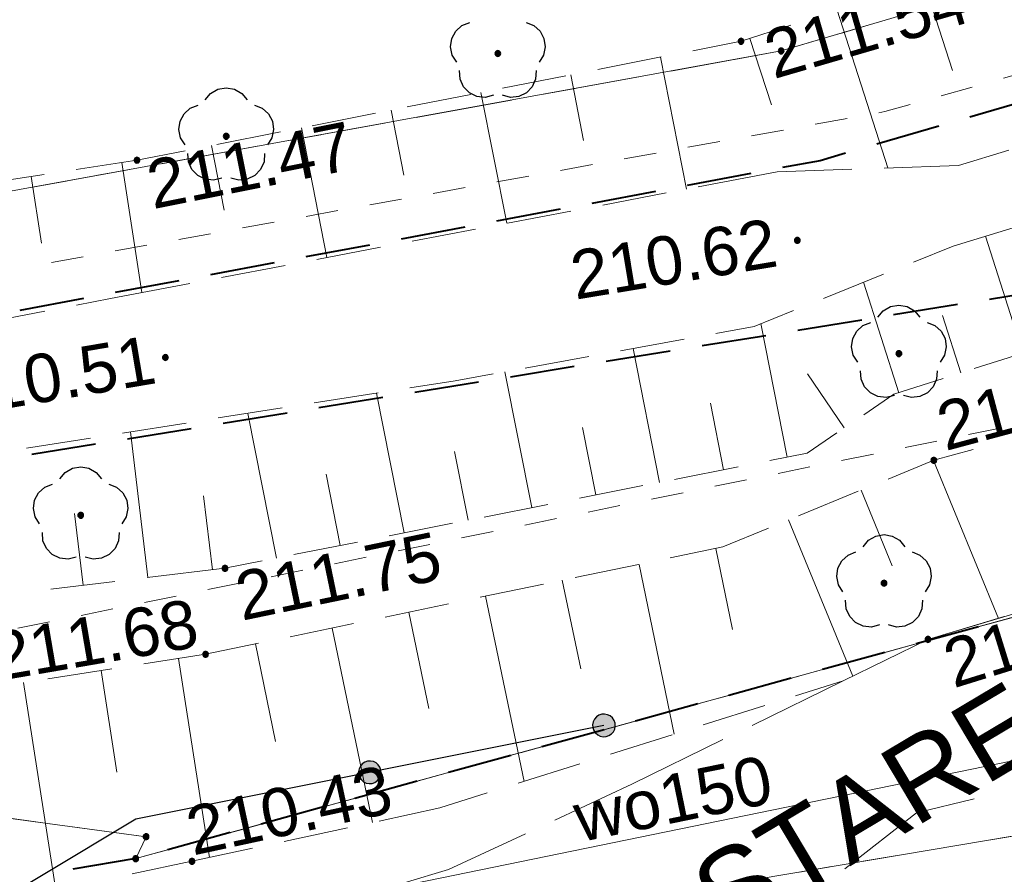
# Model space of a CAD drawing. Header units: metres. Extents: x 7419414 to 7419803, y 5549484 to 5549731.
# Tile 23 of 102: x 7419460 to 7419476, y 5549628 to 5549641. Entities that reach past the tile are written whole.
import ezdxf
from ezdxf.enums import TextEntityAlignment as Align

# ---------------------------------------------------------------- set-up
doc = ezdxf.new("R2010")
doc.units = ezdxf.units.M
doc.header["$MEASUREMENT"] = 0
doc.layers.get('0').update_dxf_attribs({"color": 250})
for name, color, linetype, lineweight in [('EGDE', 7, 'Continuous', 13), ('EGKK', 82, 'Continuous', 13), ('EGUG', 96, 'Continuous', 13), ('GELULI_O', 7, 'Continuous', 13), ('LINIE ROZGRANICZAJĄCE MPZP', 212, 'Continuous', 0), ('OTKJ', 7, 'Continuous', 13), ('OTOO', 7, 'Continuous', 30), ('OTRK', 7, 'Continuous', 13), ('OTRS_O', 7, 'Continuous', 13), ('pomiar słupy', 250, 'Continuous', 0), ('SUWP', 5, 'Continuous', 13), ('SUWP_O', 5, 'Continuous', 13)]:
    doc.layers.add(name, color=color, linetype=linetype, lineweight=lineweight)
doc.styles.add('Arial', font='arial.ttf')

msp = doc.modelspace()

# ---------------------------------------------------------------- hatches: boundary and pattern name
at = {"linetype": 'Continuous'}
for points in [[(7419471.65, 5549641.025), (7419471.638, 5549641.027), (7419471.627, 5549641.031), (7419471.618, 5549641.038), (7419471.611, 5549641.048), (7419471.607, 5549641.058), (7419471.605, 5549641.07), (7419471.607, 5549641.082), (7419471.611, 5549641.093), (7419471.618, 5549641.102), (7419471.627, 5549641.109), (7419471.638, 5549641.113), (7419471.65, 5549641.115), (7419471.662, 5549641.113), (7419471.672, 5549641.109), (7419471.682, 5549641.102), (7419471.689, 5549641.093), (7419471.693, 5549641.082), (7419471.695, 5549641.07), (7419471.693, 5549641.058), (7419471.689, 5549641.048), (7419471.682, 5549641.038), (7419471.672, 5549641.031), (7419471.662, 5549641.027)], [(7419467.89, 5549640.835), (7419467.876, 5549640.837), (7419467.864, 5549640.844), (7419467.854, 5549640.854), (7419467.847, 5549640.866), (7419467.845, 5549640.88), (7419467.847, 5549640.894), (7419467.854, 5549640.906), (7419467.864, 5549640.916), (7419467.876, 5549640.923), (7419467.89, 5549640.925), (7419467.904, 5549640.923), (7419467.916, 5549640.916), (7419467.926, 5549640.906), (7419467.933, 5549640.894), (7419467.935, 5549640.88), (7419467.933, 5549640.866), (7419467.926, 5549640.854), (7419467.916, 5549640.844), (7419467.904, 5549640.837)], [(7419472.27, 5549640.875), (7419472.256, 5549640.877), (7419472.244, 5549640.884), (7419472.234, 5549640.894), (7419472.227, 5549640.906), (7419472.225, 5549640.92), (7419472.227, 5549640.934), (7419472.234, 5549640.946), (7419472.244, 5549640.956), (7419472.256, 5549640.963), (7419472.27, 5549640.965), (7419472.284, 5549640.963), (7419472.296, 5549640.956), (7419472.306, 5549640.946), (7419472.313, 5549640.934), (7419472.315, 5549640.92), (7419472.313, 5549640.906), (7419472.306, 5549640.894), (7419472.296, 5549640.884), (7419472.284, 5549640.877)], [(7419463.69, 5549639.555), (7419463.676, 5549639.557), (7419463.664, 5549639.564), (7419463.654, 5549639.574), (7419463.647, 5549639.586), (7419463.645, 5549639.6), (7419463.647, 5549639.614), (7419463.654, 5549639.626), (7419463.664, 5549639.636), (7419463.676, 5549639.643), (7419463.69, 5549639.645), (7419463.704, 5549639.643), (7419463.716, 5549639.636), (7419463.726, 5549639.626), (7419463.733, 5549639.614), (7419463.735, 5549639.6), (7419463.733, 5549639.586), (7419463.726, 5549639.574), (7419463.716, 5549639.564), (7419463.704, 5549639.557)], [(7419462.31, 5549639.185), (7419462.298, 5549639.187), (7419462.288, 5549639.191), (7419462.278, 5549639.198), (7419462.271, 5549639.208), (7419462.267, 5549639.218), (7419462.265, 5549639.23), (7419462.267, 5549639.242), (7419462.271, 5549639.253), (7419462.278, 5549639.262), (7419462.288, 5549639.269), (7419462.298, 5549639.273), (7419462.31, 5549639.275), (7419462.322, 5549639.273), (7419462.332, 5549639.269), (7419462.342, 5549639.262), (7419462.349, 5549639.253), (7419462.353, 5549639.242), (7419462.355, 5549639.23), (7419462.353, 5549639.218), (7419462.349, 5549639.208), (7419462.342, 5549639.198), (7419462.332, 5549639.191), (7419462.322, 5549639.187)], [(7419472.52, 5549637.945), (7419472.508, 5549637.947), (7419472.497, 5549637.951), (7419472.488, 5549637.958), (7419472.481, 5549637.968), (7419472.477, 5549637.978), (7419472.475, 5549637.99), (7419472.477, 5549638.002), (7419472.481, 5549638.013), (7419472.488, 5549638.022), (7419472.497, 5549638.029), (7419472.508, 5549638.033), (7419472.52, 5549638.035), (7419472.532, 5549638.033), (7419472.542, 5549638.029), (7419472.552, 5549638.022), (7419472.559, 5549638.013), (7419472.563, 5549638.002), (7419472.565, 5549637.99), (7419472.563, 5549637.978), (7419472.559, 5549637.968), (7419472.552, 5549637.958), (7419472.542, 5549637.951), (7419472.532, 5549637.947)], [(7419462.75, 5549636.135), (7419462.738, 5549636.137), (7419462.728, 5549636.141), (7419462.718, 5549636.148), (7419462.711, 5549636.157), (7419462.707, 5549636.168), (7419462.705, 5549636.18), (7419462.707, 5549636.192), (7419462.711, 5549636.202), (7419462.718, 5549636.212), (7419462.728, 5549636.219), (7419462.738, 5549636.223), (7419462.75, 5549636.225), (7419462.762, 5549636.223), (7419462.773, 5549636.219), (7419462.782, 5549636.212), (7419462.789, 5549636.202), (7419462.793, 5549636.192), (7419462.795, 5549636.18), (7419462.793, 5549636.168), (7419462.789, 5549636.157), (7419462.782, 5549636.148), (7419462.773, 5549636.141), (7419462.762, 5549636.137)], [(7419474.09, 5549636.195), (7419474.076, 5549636.197), (7419474.064, 5549636.204), (7419474.054, 5549636.214), (7419474.047, 5549636.226), (7419474.045, 5549636.24), (7419474.047, 5549636.254), (7419474.054, 5549636.266), (7419474.064, 5549636.276), (7419474.076, 5549636.283), (7419474.09, 5549636.285), (7419474.104, 5549636.283), (7419474.116, 5549636.276), (7419474.126, 5549636.266), (7419474.133, 5549636.254), (7419474.135, 5549636.24), (7419474.133, 5549636.226), (7419474.126, 5549636.214), (7419474.116, 5549636.204), (7419474.104, 5549636.197)], [(7419474.63, 5549634.545), (7419474.618, 5549634.547), (7419474.607, 5549634.551), (7419474.598, 5549634.558), (7419474.591, 5549634.568), (7419474.587, 5549634.578), (7419474.585, 5549634.59), (7419474.587, 5549634.602), (7419474.591, 5549634.613), (7419474.598, 5549634.622), (7419474.607, 5549634.629), (7419474.618, 5549634.633), (7419474.63, 5549634.635), (7419474.642, 5549634.633), (7419474.652, 5549634.629), (7419474.662, 5549634.622), (7419474.669, 5549634.613), (7419474.673, 5549634.602), (7419474.675, 5549634.59), (7419474.673, 5549634.578), (7419474.669, 5549634.568), (7419474.662, 5549634.558), (7419474.652, 5549634.551), (7419474.642, 5549634.547)], [(7419461.44, 5549633.695), (7419461.426, 5549633.697), (7419461.414, 5549633.704), (7419461.404, 5549633.714), (7419461.397, 5549633.726), (7419461.395, 5549633.74), (7419461.397, 5549633.754), (7419461.404, 5549633.766), (7419461.414, 5549633.776), (7419461.426, 5549633.783), (7419461.44, 5549633.785), (7419461.454, 5549633.783), (7419461.466, 5549633.776), (7419461.476, 5549633.766), (7419461.483, 5549633.754), (7419461.485, 5549633.74), (7419461.483, 5549633.726), (7419461.476, 5549633.714), (7419461.466, 5549633.704), (7419461.454, 5549633.697)], [(7419463.67, 5549632.875), (7419463.658, 5549632.877), (7419463.647, 5549632.881), (7419463.638, 5549632.888), (7419463.631, 5549632.897), (7419463.627, 5549632.908), (7419463.625, 5549632.92), (7419463.627, 5549632.932), (7419463.631, 5549632.942), (7419463.638, 5549632.952), (7419463.647, 5549632.959), (7419463.658, 5549632.963), (7419463.67, 5549632.965), (7419463.682, 5549632.963), (7419463.692, 5549632.959), (7419463.702, 5549632.952), (7419463.709, 5549632.942), (7419463.713, 5549632.932), (7419463.715, 5549632.92), (7419463.713, 5549632.908), (7419463.709, 5549632.897), (7419463.702, 5549632.888), (7419463.692, 5549632.881), (7419463.682, 5549632.877)], [(7419473.86, 5549632.645), (7419473.846, 5549632.647), (7419473.834, 5549632.654), (7419473.824, 5549632.664), (7419473.817, 5549632.676), (7419473.815, 5549632.69), (7419473.817, 5549632.704), (7419473.824, 5549632.716), (7419473.834, 5549632.726), (7419473.846, 5549632.733), (7419473.86, 5549632.735), (7419473.874, 5549632.733), (7419473.886, 5549632.726), (7419473.896, 5549632.716), (7419473.903, 5549632.704), (7419473.905, 5549632.69), (7419473.903, 5549632.676), (7419473.896, 5549632.664), (7419473.886, 5549632.654), (7419473.874, 5549632.647)], [(7419474.54, 5549631.775), (7419474.528, 5549631.777), (7419474.518, 5549631.781), (7419474.508, 5549631.788), (7419474.501, 5549631.798), (7419474.497, 5549631.808), (7419474.495, 5549631.82), (7419474.497, 5549631.832), (7419474.501, 5549631.843), (7419474.508, 5549631.852), (7419474.518, 5549631.859), (7419474.528, 5549631.863), (7419474.54, 5549631.865), (7419474.552, 5549631.863), (7419474.562, 5549631.859), (7419474.572, 5549631.852), (7419474.579, 5549631.843), (7419474.583, 5549631.832), (7419474.585, 5549631.82), (7419474.583, 5549631.808), (7419474.579, 5549631.798), (7419474.572, 5549631.788), (7419474.562, 5549631.781), (7419474.552, 5549631.777)], [(7419463.37, 5549631.545), (7419463.358, 5549631.547), (7419463.348, 5549631.551), (7419463.338, 5549631.558), (7419463.331, 5549631.568), (7419463.327, 5549631.578), (7419463.325, 5549631.59), (7419463.327, 5549631.602), (7419463.331, 5549631.613), (7419463.338, 5549631.622), (7419463.348, 5549631.629), (7419463.358, 5549631.633), (7419463.37, 5549631.635), (7419463.382, 5549631.633), (7419463.393, 5549631.629), (7419463.402, 5549631.622), (7419463.409, 5549631.613), (7419463.413, 5549631.602), (7419463.415, 5549631.59), (7419463.413, 5549631.578), (7419463.409, 5549631.568), (7419463.402, 5549631.558), (7419463.393, 5549631.551), (7419463.382, 5549631.547)], [(7419469.519, 5549630.315), (7419469.474, 5549630.324), (7419469.433, 5549630.344), (7419469.399, 5549630.374), (7419469.373, 5549630.412), (7419469.358, 5549630.456), (7419469.355, 5549630.501), (7419469.364, 5549630.546), (7419469.384, 5549630.587), (7419469.414, 5549630.621), (7419469.452, 5549630.647), (7419469.496, 5549630.662), (7419469.541, 5549630.665), (7419469.586, 5549630.656), (7419469.627, 5549630.636), (7419469.661, 5549630.606), (7419469.687, 5549630.568), (7419469.702, 5549630.524), (7419469.705, 5549630.479), (7419469.696, 5549630.434), (7419469.676, 5549630.393), (7419469.646, 5549630.359), (7419469.608, 5549630.333), (7419469.564, 5549630.318)], [(7419465.899, 5549629.59), (7419465.854, 5549629.599), (7419465.813, 5549629.619), (7419465.779, 5549629.649), (7419465.753, 5549629.687), (7419465.738, 5549629.731), (7419465.735, 5549629.776), (7419465.744, 5549629.821), (7419465.764, 5549629.862), (7419465.794, 5549629.896), (7419465.832, 5549629.922), (7419465.876, 5549629.937), (7419465.921, 5549629.94), (7419465.966, 5549629.931), (7419466.007, 5549629.911), (7419466.041, 5549629.881), (7419466.067, 5549629.843), (7419466.082, 5549629.799), (7419466.085, 5549629.754), (7419466.076, 5549629.709), (7419466.056, 5549629.668), (7419466.026, 5549629.634), (7419465.988, 5549629.608), (7419465.944, 5549629.593)], [(7419465.899, 5549629.59), (7419465.854, 5549629.599), (7419465.813, 5549629.619), (7419465.779, 5549629.649), (7419465.753, 5549629.687), (7419465.738, 5549629.731), (7419465.735, 5549629.776), (7419465.744, 5549629.821), (7419465.764, 5549629.862), (7419465.794, 5549629.896), (7419465.832, 5549629.922), (7419465.876, 5549629.937), (7419465.921, 5549629.94), (7419465.966, 5549629.931), (7419466.007, 5549629.911), (7419466.041, 5549629.881), (7419466.067, 5549629.843), (7419466.082, 5549629.799), (7419466.085, 5549629.754), (7419466.076, 5549629.709), (7419466.056, 5549629.668), (7419466.026, 5549629.634), (7419465.988, 5549629.608), (7419465.944, 5549629.593)], [(7419462.45, 5549628.725), (7419462.436, 5549628.727), (7419462.424, 5549628.734), (7419462.414, 5549628.744), (7419462.407, 5549628.756), (7419462.405, 5549628.77), (7419462.407, 5549628.784), (7419462.414, 5549628.796), (7419462.424, 5549628.806), (7419462.436, 5549628.813), (7419462.45, 5549628.815), (7419462.464, 5549628.813), (7419462.476, 5549628.806), (7419462.486, 5549628.796), (7419462.493, 5549628.784), (7419462.495, 5549628.77), (7419462.493, 5549628.756), (7419462.486, 5549628.744), (7419462.476, 5549628.734), (7419462.464, 5549628.727)], [(7419462.29, 5549628.385), (7419462.276, 5549628.387), (7419462.264, 5549628.394), (7419462.254, 5549628.404), (7419462.247, 5549628.416), (7419462.245, 5549628.43), (7419462.247, 5549628.444), (7419462.254, 5549628.456), (7419462.264, 5549628.466), (7419462.276, 5549628.473), (7419462.29, 5549628.475), (7419462.304, 5549628.473), (7419462.316, 5549628.466), (7419462.326, 5549628.456), (7419462.333, 5549628.444), (7419462.335, 5549628.43), (7419462.333, 5549628.416), (7419462.326, 5549628.404), (7419462.316, 5549628.394), (7419462.304, 5549628.387)], [(7419463.16, 5549628.345), (7419463.148, 5549628.347), (7419463.138, 5549628.351), (7419463.128, 5549628.358), (7419463.121, 5549628.368), (7419463.117, 5549628.378), (7419463.115, 5549628.39), (7419463.117, 5549628.402), (7419463.121, 5549628.413), (7419463.128, 5549628.422), (7419463.138, 5549628.429), (7419463.148, 5549628.433), (7419463.16, 5549628.435), (7419463.172, 5549628.433), (7419463.183, 5549628.429), (7419463.192, 5549628.422), (7419463.199, 5549628.413), (7419463.203, 5549628.402), (7419463.205, 5549628.39), (7419463.203, 5549628.378), (7419463.199, 5549628.368), (7419463.192, 5549628.358), (7419463.183, 5549628.351), (7419463.172, 5549628.347)]]:
    msp.add_hatch(color=0, dxfattribs=at).paths.add_polyline_path(points)

# ---------------------------------------------------------------- linework, layer by layer
at = {"color": 0, "linetype": 'Continuous', "flags": 128}
for points in [[(7419467.254, 5549640.746), (7419467.185, 5549640.856), (7419467.159, 5549640.983), (7419467.177, 5549641.112), (7419467.238, 5549641.227), (7419467.334, 5549641.314), (7419467.454, 5549641.362)], [(7419468.326, 5549641.362), (7419468.446, 5549641.314), (7419468.542, 5549641.227), (7419468.603, 5549641.112), (7419468.621, 5549640.983), (7419468.595, 5549640.856), (7419468.526, 5549640.746)], [(7419467.821, 5549640.234), (7419467.695, 5549640.202), (7419467.566, 5549640.216), (7419467.449, 5549640.273), (7419467.359, 5549640.367), (7419467.306, 5549640.485), (7419467.297, 5549640.615)], [(7419468.483, 5549640.615), (7419468.474, 5549640.485), (7419468.421, 5549640.367), (7419468.331, 5549640.273), (7419468.214, 5549640.216), (7419468.085, 5549640.202), (7419467.959, 5549640.234)], [(7419463.366, 5549640.163), (7419463.449, 5549640.263), (7419463.562, 5549640.327), (7419463.69, 5549640.35), (7419463.818, 5549640.327), (7419463.931, 5549640.263), (7419464.014, 5549640.163)], [(7419463.054, 5549639.466), (7419462.985, 5549639.576), (7419462.959, 5549639.703), (7419462.977, 5549639.832), (7419463.038, 5549639.947), (7419463.134, 5549640.034), (7419463.254, 5549640.082)], [(7419464.126, 5549640.082), (7419464.246, 5549640.034), (7419464.342, 5549639.947), (7419464.403, 5549639.832), (7419464.421, 5549639.703), (7419464.395, 5549639.576), (7419464.326, 5549639.466)], [(7419463.621, 5549638.954), (7419463.495, 5549638.922), (7419463.366, 5549638.936), (7419463.249, 5549638.993), (7419463.159, 5549639.087), (7419463.106, 5549639.205), (7419463.097, 5549639.335)], [(7419464.283, 5549639.335), (7419464.274, 5549639.205), (7419464.221, 5549639.087), (7419464.131, 5549638.993), (7419464.014, 5549638.936), (7419463.885, 5549638.922), (7419463.759, 5549638.954)], [(7419473.766, 5549636.803), (7419473.849, 5549636.903), (7419473.962, 5549636.967), (7419474.09, 5549636.99), (7419474.218, 5549636.967), (7419474.331, 5549636.903), (7419474.414, 5549636.803)], [(7419473.454, 5549636.106), (7419473.385, 5549636.216), (7419473.359, 5549636.343), (7419473.377, 5549636.472), (7419473.438, 5549636.587), (7419473.534, 5549636.674), (7419473.654, 5549636.722)], [(7419474.526, 5549636.722), (7419474.646, 5549636.674), (7419474.742, 5549636.587), (7419474.803, 5549636.472), (7419474.821, 5549636.343), (7419474.795, 5549636.216), (7419474.726, 5549636.106)], [(7419474.021, 5549635.594), (7419473.895, 5549635.562), (7419473.766, 5549635.576), (7419473.649, 5549635.633), (7419473.559, 5549635.727), (7419473.506, 5549635.845), (7419473.497, 5549635.975)], [(7419474.683, 5549635.975), (7419474.674, 5549635.845), (7419474.621, 5549635.727), (7419474.531, 5549635.633), (7419474.414, 5549635.576), (7419474.285, 5549635.562), (7419474.159, 5549635.594)], [(7419461.116, 5549634.303), (7419461.199, 5549634.403), (7419461.312, 5549634.467), (7419461.44, 5549634.49), (7419461.568, 5549634.467), (7419461.681, 5549634.403), (7419461.764, 5549634.303)], [(7419460.804, 5549633.606), (7419460.735, 5549633.716), (7419460.709, 5549633.843), (7419460.727, 5549633.972), (7419460.788, 5549634.087), (7419460.884, 5549634.174), (7419461.004, 5549634.222)], [(7419461.876, 5549634.222), (7419461.996, 5549634.174), (7419462.092, 5549634.087), (7419462.153, 5549633.972), (7419462.171, 5549633.843), (7419462.145, 5549633.716), (7419462.076, 5549633.606)], [(7419461.371, 5549633.094), (7419461.245, 5549633.062), (7419461.116, 5549633.076), (7419460.999, 5549633.133), (7419460.909, 5549633.227), (7419460.856, 5549633.345), (7419460.847, 5549633.475)], [(7419462.033, 5549633.475), (7419462.024, 5549633.345), (7419461.971, 5549633.227), (7419461.881, 5549633.133), (7419461.764, 5549633.076), (7419461.635, 5549633.062), (7419461.509, 5549633.094)], [(7419473.536, 5549633.253), (7419473.619, 5549633.353), (7419473.732, 5549633.417), (7419473.86, 5549633.44), (7419473.988, 5549633.417), (7419474.101, 5549633.353), (7419474.184, 5549633.253)], [(7419473.224, 5549632.556), (7419473.155, 5549632.666), (7419473.129, 5549632.793), (7419473.147, 5549632.922), (7419473.208, 5549633.037), (7419473.304, 5549633.124), (7419473.424, 5549633.172)], [(7419474.296, 5549633.172), (7419474.416, 5549633.124), (7419474.512, 5549633.037), (7419474.573, 5549632.922), (7419474.591, 5549632.793), (7419474.565, 5549632.666), (7419474.496, 5549632.556)], [(7419473.791, 5549632.044), (7419473.665, 5549632.012), (7419473.536, 5549632.026), (7419473.419, 5549632.083), (7419473.329, 5549632.177), (7419473.276, 5549632.295), (7419473.267, 5549632.425)], [(7419474.453, 5549632.425), (7419474.444, 5549632.295), (7419474.391, 5549632.177), (7419474.301, 5549632.083), (7419474.184, 5549632.026), (7419474.055, 5549632.012), (7419473.929, 5549632.044)]]:
    msp.add_lwpolyline(points, dxfattribs=at)
for points in [[(7419471.605, 5549641.07), (7419471.607, 5549641.058), (7419471.611, 5549641.048), (7419471.618, 5549641.038), (7419471.627, 5549641.031), (7419471.638, 5549641.027), (7419471.65, 5549641.025), (7419471.662, 5549641.027), (7419471.672, 5549641.031), (7419471.682, 5549641.038), (7419471.689, 5549641.048), (7419471.693, 5549641.058), (7419471.695, 5549641.07), (7419471.693, 5549641.082), (7419471.689, 5549641.093), (7419471.682, 5549641.102), (7419471.672, 5549641.109), (7419471.662, 5549641.113), (7419471.65, 5549641.115), (7419471.638, 5549641.113), (7419471.627, 5549641.109), (7419471.618, 5549641.102), (7419471.611, 5549641.093), (7419471.607, 5549641.082), (7419471.605, 5549641.07)], [(7419467.89, 5549640.835), (7419467.904, 5549640.837), (7419467.916, 5549640.844), (7419467.926, 5549640.854), (7419467.933, 5549640.866), (7419467.935, 5549640.88), (7419467.933, 5549640.894), (7419467.926, 5549640.906), (7419467.916, 5549640.916), (7419467.904, 5549640.923), (7419467.89, 5549640.925), (7419467.876, 5549640.923), (7419467.864, 5549640.916), (7419467.854, 5549640.906), (7419467.847, 5549640.894), (7419467.845, 5549640.88), (7419467.847, 5549640.866), (7419467.854, 5549640.854), (7419467.864, 5549640.844), (7419467.876, 5549640.837), (7419467.89, 5549640.835)], [(7419472.27, 5549640.875), (7419472.284, 5549640.877), (7419472.296, 5549640.884), (7419472.306, 5549640.894), (7419472.313, 5549640.906), (7419472.315, 5549640.92), (7419472.313, 5549640.934), (7419472.306, 5549640.946), (7419472.296, 5549640.956), (7419472.284, 5549640.963), (7419472.27, 5549640.965), (7419472.256, 5549640.963), (7419472.244, 5549640.956), (7419472.234, 5549640.946), (7419472.227, 5549640.934), (7419472.225, 5549640.92), (7419472.227, 5549640.906), (7419472.234, 5549640.894), (7419472.244, 5549640.884), (7419472.256, 5549640.877), (7419472.27, 5549640.875)], [(7419463.69, 5549639.555), (7419463.704, 5549639.557), (7419463.716, 5549639.564), (7419463.726, 5549639.574), (7419463.733, 5549639.586), (7419463.735, 5549639.6), (7419463.733, 5549639.614), (7419463.726, 5549639.626), (7419463.716, 5549639.636), (7419463.704, 5549639.643), (7419463.69, 5549639.645), (7419463.676, 5549639.643), (7419463.664, 5549639.636), (7419463.654, 5549639.626), (7419463.647, 5549639.614), (7419463.645, 5549639.6), (7419463.647, 5549639.586), (7419463.654, 5549639.574), (7419463.664, 5549639.564), (7419463.676, 5549639.557), (7419463.69, 5549639.555)], [(7419462.265, 5549639.23), (7419462.267, 5549639.218), (7419462.271, 5549639.208), (7419462.278, 5549639.198), (7419462.288, 5549639.191), (7419462.298, 5549639.187), (7419462.31, 5549639.185), (7419462.322, 5549639.187), (7419462.332, 5549639.191), (7419462.342, 5549639.198), (7419462.349, 5549639.208), (7419462.353, 5549639.218), (7419462.355, 5549639.23), (7419462.353, 5549639.242), (7419462.349, 5549639.253), (7419462.342, 5549639.262), (7419462.332, 5549639.269), (7419462.322, 5549639.273), (7419462.31, 5549639.275), (7419462.298, 5549639.273), (7419462.288, 5549639.269), (7419462.278, 5549639.262), (7419462.271, 5549639.253), (7419462.267, 5549639.242), (7419462.265, 5549639.23)], [(7419472.475, 5549637.99), (7419472.477, 5549637.978), (7419472.481, 5549637.968), (7419472.488, 5549637.958), (7419472.497, 5549637.951), (7419472.508, 5549637.947), (7419472.52, 5549637.945), (7419472.532, 5549637.947), (7419472.542, 5549637.951), (7419472.552, 5549637.958), (7419472.559, 5549637.968), (7419472.563, 5549637.978), (7419472.565, 5549637.99), (7419472.563, 5549638.002), (7419472.559, 5549638.013), (7419472.552, 5549638.022), (7419472.542, 5549638.029), (7419472.532, 5549638.033), (7419472.52, 5549638.035), (7419472.508, 5549638.033), (7419472.497, 5549638.029), (7419472.488, 5549638.022), (7419472.481, 5549638.013), (7419472.477, 5549638.002), (7419472.475, 5549637.99)], [(7419462.705, 5549636.18), (7419462.707, 5549636.168), (7419462.711, 5549636.157), (7419462.718, 5549636.148), (7419462.728, 5549636.141), (7419462.738, 5549636.137), (7419462.75, 5549636.135), (7419462.762, 5549636.137), (7419462.773, 5549636.141), (7419462.782, 5549636.148), (7419462.789, 5549636.157), (7419462.793, 5549636.168), (7419462.795, 5549636.18), (7419462.793, 5549636.192), (7419462.789, 5549636.202), (7419462.782, 5549636.212), (7419462.773, 5549636.219), (7419462.762, 5549636.223), (7419462.75, 5549636.225), (7419462.738, 5549636.223), (7419462.728, 5549636.219), (7419462.718, 5549636.212), (7419462.711, 5549636.202), (7419462.707, 5549636.192), (7419462.705, 5549636.18)], [(7419474.09, 5549636.195), (7419474.104, 5549636.197), (7419474.116, 5549636.204), (7419474.126, 5549636.214), (7419474.133, 5549636.226), (7419474.135, 5549636.24), (7419474.133, 5549636.254), (7419474.126, 5549636.266), (7419474.116, 5549636.276), (7419474.104, 5549636.283), (7419474.09, 5549636.285), (7419474.076, 5549636.283), (7419474.064, 5549636.276), (7419474.054, 5549636.266), (7419474.047, 5549636.254), (7419474.045, 5549636.24), (7419474.047, 5549636.226), (7419474.054, 5549636.214), (7419474.064, 5549636.204), (7419474.076, 5549636.197), (7419474.09, 5549636.195)], [(7419474.585, 5549634.59), (7419474.587, 5549634.578), (7419474.591, 5549634.568), (7419474.598, 5549634.558), (7419474.607, 5549634.551), (7419474.618, 5549634.547), (7419474.63, 5549634.545), (7419474.642, 5549634.547), (7419474.652, 5549634.551), (7419474.662, 5549634.558), (7419474.669, 5549634.568), (7419474.673, 5549634.578), (7419474.675, 5549634.59), (7419474.673, 5549634.602), (7419474.669, 5549634.613), (7419474.662, 5549634.622), (7419474.652, 5549634.629), (7419474.642, 5549634.633), (7419474.63, 5549634.635), (7419474.618, 5549634.633), (7419474.607, 5549634.629), (7419474.598, 5549634.622), (7419474.591, 5549634.613), (7419474.587, 5549634.602), (7419474.585, 5549634.59)], [(7419461.44, 5549633.695), (7419461.454, 5549633.697), (7419461.466, 5549633.704), (7419461.476, 5549633.714), (7419461.483, 5549633.726), (7419461.485, 5549633.74), (7419461.483, 5549633.754), (7419461.476, 5549633.766), (7419461.466, 5549633.776), (7419461.454, 5549633.783), (7419461.44, 5549633.785), (7419461.426, 5549633.783), (7419461.414, 5549633.776), (7419461.404, 5549633.766), (7419461.397, 5549633.754), (7419461.395, 5549633.74), (7419461.397, 5549633.726), (7419461.404, 5549633.714), (7419461.414, 5549633.704), (7419461.426, 5549633.697), (7419461.44, 5549633.695)], [(7419463.625, 5549632.92), (7419463.627, 5549632.908), (7419463.631, 5549632.897), (7419463.638, 5549632.888), (7419463.647, 5549632.881), (7419463.658, 5549632.877), (7419463.67, 5549632.875), (7419463.682, 5549632.877), (7419463.692, 5549632.881), (7419463.702, 5549632.888), (7419463.709, 5549632.897), (7419463.713, 5549632.908), (7419463.715, 5549632.92), (7419463.713, 5549632.932), (7419463.709, 5549632.942), (7419463.702, 5549632.952), (7419463.692, 5549632.959), (7419463.682, 5549632.963), (7419463.67, 5549632.965), (7419463.658, 5549632.963), (7419463.647, 5549632.959), (7419463.638, 5549632.952), (7419463.631, 5549632.942), (7419463.627, 5549632.932), (7419463.625, 5549632.92)], [(7419473.86, 5549632.645), (7419473.874, 5549632.647), (7419473.886, 5549632.654), (7419473.896, 5549632.664), (7419473.903, 5549632.676), (7419473.905, 5549632.69), (7419473.903, 5549632.704), (7419473.896, 5549632.716), (7419473.886, 5549632.726), (7419473.874, 5549632.733), (7419473.86, 5549632.735), (7419473.846, 5549632.733), (7419473.834, 5549632.726), (7419473.824, 5549632.716), (7419473.817, 5549632.704), (7419473.815, 5549632.69), (7419473.817, 5549632.676), (7419473.824, 5549632.664), (7419473.834, 5549632.654), (7419473.846, 5549632.647), (7419473.86, 5549632.645)], [(7419474.495, 5549631.82), (7419474.497, 5549631.808), (7419474.501, 5549631.798), (7419474.508, 5549631.788), (7419474.518, 5549631.781), (7419474.528, 5549631.777), (7419474.54, 5549631.775), (7419474.552, 5549631.777), (7419474.562, 5549631.781), (7419474.572, 5549631.788), (7419474.579, 5549631.798), (7419474.583, 5549631.808), (7419474.585, 5549631.82), (7419474.583, 5549631.832), (7419474.579, 5549631.843), (7419474.572, 5549631.852), (7419474.562, 5549631.859), (7419474.552, 5549631.863), (7419474.54, 5549631.865), (7419474.528, 5549631.863), (7419474.518, 5549631.859), (7419474.508, 5549631.852), (7419474.501, 5549631.843), (7419474.497, 5549631.832), (7419474.495, 5549631.82)], [(7419463.325, 5549631.59), (7419463.327, 5549631.578), (7419463.331, 5549631.568), (7419463.338, 5549631.558), (7419463.348, 5549631.551), (7419463.358, 5549631.547), (7419463.37, 5549631.545), (7419463.382, 5549631.547), (7419463.393, 5549631.551), (7419463.402, 5549631.558), (7419463.409, 5549631.568), (7419463.413, 5549631.578), (7419463.415, 5549631.59), (7419463.413, 5549631.602), (7419463.409, 5549631.613), (7419463.402, 5549631.622), (7419463.393, 5549631.629), (7419463.382, 5549631.633), (7419463.37, 5549631.635), (7419463.358, 5549631.633), (7419463.348, 5549631.629), (7419463.338, 5549631.622), (7419463.331, 5549631.613), (7419463.327, 5549631.602), (7419463.325, 5549631.59)], [(7419469.702, 5549630.524), (7419469.687, 5549630.568), (7419469.661, 5549630.606), (7419469.627, 5549630.636), (7419469.586, 5549630.656), (7419469.541, 5549630.665), (7419469.496, 5549630.662), (7419469.452, 5549630.647), (7419469.414, 5549630.621), (7419469.384, 5549630.587), (7419469.364, 5549630.546), (7419469.355, 5549630.501), (7419469.358, 5549630.456), (7419469.373, 5549630.412), (7419469.399, 5549630.374), (7419469.433, 5549630.344), (7419469.474, 5549630.324), (7419469.519, 5549630.315), (7419469.564, 5549630.318), (7419469.608, 5549630.333), (7419469.646, 5549630.359), (7419469.676, 5549630.393), (7419469.696, 5549630.434), (7419469.705, 5549630.479), (7419469.702, 5549630.524)], [(7419466.082, 5549629.799), (7419466.067, 5549629.843), (7419466.041, 5549629.881), (7419466.007, 5549629.911), (7419465.966, 5549629.931), (7419465.921, 5549629.94), (7419465.876, 5549629.937), (7419465.832, 5549629.922), (7419465.794, 5549629.896), (7419465.764, 5549629.862), (7419465.744, 5549629.821), (7419465.735, 5549629.776), (7419465.738, 5549629.731), (7419465.753, 5549629.687), (7419465.779, 5549629.649), (7419465.813, 5549629.619), (7419465.854, 5549629.599), (7419465.899, 5549629.59), (7419465.944, 5549629.593), (7419465.988, 5549629.608), (7419466.026, 5549629.634), (7419466.056, 5549629.668), (7419466.076, 5549629.709), (7419466.085, 5549629.754), (7419466.082, 5549629.799)], [(7419466.082, 5549629.799), (7419466.067, 5549629.843), (7419466.041, 5549629.881), (7419466.007, 5549629.911), (7419465.966, 5549629.931), (7419465.921, 5549629.94), (7419465.876, 5549629.937), (7419465.832, 5549629.922), (7419465.794, 5549629.896), (7419465.764, 5549629.862), (7419465.744, 5549629.821), (7419465.735, 5549629.776), (7419465.738, 5549629.731), (7419465.753, 5549629.687), (7419465.779, 5549629.649), (7419465.813, 5549629.619), (7419465.854, 5549629.599), (7419465.899, 5549629.59), (7419465.944, 5549629.593), (7419465.988, 5549629.608), (7419466.026, 5549629.634), (7419466.056, 5549629.668), (7419466.076, 5549629.709), (7419466.085, 5549629.754), (7419466.082, 5549629.799)], [(7419462.45, 5549628.725), (7419462.464, 5549628.727), (7419462.476, 5549628.734), (7419462.486, 5549628.744), (7419462.493, 5549628.756), (7419462.495, 5549628.77), (7419462.493, 5549628.784), (7419462.486, 5549628.796), (7419462.476, 5549628.806), (7419462.464, 5549628.813), (7419462.45, 5549628.815), (7419462.436, 5549628.813), (7419462.424, 5549628.806), (7419462.414, 5549628.796), (7419462.407, 5549628.784), (7419462.405, 5549628.77), (7419462.407, 5549628.756), (7419462.414, 5549628.744), (7419462.424, 5549628.734), (7419462.436, 5549628.727), (7419462.45, 5549628.725)], [(7419462.29, 5549628.385), (7419462.304, 5549628.387), (7419462.316, 5549628.394), (7419462.326, 5549628.404), (7419462.333, 5549628.416), (7419462.335, 5549628.43), (7419462.333, 5549628.444), (7419462.326, 5549628.456), (7419462.316, 5549628.466), (7419462.304, 5549628.473), (7419462.29, 5549628.475), (7419462.276, 5549628.473), (7419462.264, 5549628.466), (7419462.254, 5549628.456), (7419462.247, 5549628.444), (7419462.245, 5549628.43), (7419462.247, 5549628.416), (7419462.254, 5549628.404), (7419462.264, 5549628.394), (7419462.276, 5549628.387), (7419462.29, 5549628.385)], [(7419463.115, 5549628.39), (7419463.117, 5549628.378), (7419463.121, 5549628.368), (7419463.128, 5549628.358), (7419463.138, 5549628.351), (7419463.148, 5549628.347), (7419463.16, 5549628.345), (7419463.172, 5549628.347), (7419463.183, 5549628.351), (7419463.192, 5549628.358), (7419463.199, 5549628.368), (7419463.203, 5549628.378), (7419463.205, 5549628.39), (7419463.203, 5549628.402), (7419463.199, 5549628.413), (7419463.192, 5549628.422), (7419463.183, 5549628.429), (7419463.172, 5549628.433), (7419463.16, 5549628.435), (7419463.148, 5549628.433), (7419463.138, 5549628.429), (7419463.128, 5549628.422), (7419463.121, 5549628.413), (7419463.117, 5549628.402), (7419463.115, 5549628.39)]]:
    msp.add_lwpolyline(points, close=True, dxfattribs=at)
at = {"layer": 'EGDE', "color": 250, "linetype": 'Continuous', "lineweight": 0, "flags": 128}
for points in [[(7419624.854, 5549673.89), (7419624.8, 5549673.88), (7419598.8, 5549667.39), (7419587.56, 5549665.21), (7419575.48, 5549664.19), (7419564.39, 5549662.19), (7419563.19, 5549661.96), (7419553.44, 5549661.25), (7419525.33, 5549656.97), (7419518.53, 5549654.85), (7419502.4, 5549649.81), (7419472.27, 5549640.92), (7419444.75, 5549635.91), (7419446.03, 5549630.99), (7419462.45, 5549628.77), (7419462.29, 5549628.43), (7419509.38, 5549641.39), (7419528.76, 5549648.51), (7419538.53, 5549652.48), (7419556.13, 5549655.93), (7419588.38, 5549660.2), (7419606.85, 5549663.64), (7419614.77, 5549665.7), (7419624.134, 5549667.767)], [(7419444.344, 5549641.521), (7419444.75, 5549635.91), (7419472.27, 5549640.92), (7419502.4, 5549649.81), (7419518.53, 5549654.85), (7419505.87, 5549656.71), (7419494.738, 5549662.264)], [(7419622.687, 5549655.462), (7419619.81, 5549655.03), (7419609.66, 5549653.24), (7419589.07, 5549649.42), (7419557.7, 5549643.96), (7419540.13, 5549643.06), (7419523.27, 5549643.29), (7419509.38, 5549641.39), (7419462.29, 5549628.43), (7419462.45, 5549628.77), (7419446.03, 5549630.99), (7419446.66, 5549622.15), (7419435.73, 5549501.644)], [(7419439.375, 5549501.456), (7419449.43, 5549604.09), (7419450.45, 5549614.49), (7419451.3, 5549617.85), (7419452.51, 5549620.06), (7419454.77, 5549622.45), (7419458.98, 5549625.04), (7419462.38, 5549626.43), (7419462.7, 5549626.56), (7419482.9, 5549629.97), (7419487.71, 5549630.61), (7419562.5, 5549640.55), (7419590.93, 5549644.33), (7419591.23, 5549646.31), (7419603.9, 5549648.9), (7419609.52, 5549650.05), (7419619.85, 5549651.97), (7419622.322, 5549652.355)]]:
    msp.add_lwpolyline(points, dxfattribs=at)
msp.add_lwpolyline([(7419462.38, 5549626.43), (7419462.22, 5549620.86), (7419462.12, 5549617.26), (7419478.25, 5549627.12), (7419482.9, 5549629.97), (7419462.7, 5549626.56), (7419462.38, 5549626.43)], close=True, dxfattribs=at)
at = {"layer": 'EGKK', "color": 82, "linetype": 'Continuous', "lineweight": 13}
for p, q in [((7419473.668, 5549641.332), (7419472.27, 5549640.92)), ((7419472.27, 5549640.92), (7419470.562, 5549640.609)), ((7419470.07, 5549640.519), (7419468.594, 5549640.251)), ((7419468.102, 5549640.161), (7419466.627, 5549639.893)), ((7419466.135, 5549639.803), (7419464.659, 5549639.534)), ((7419464.167, 5549639.445), (7419462.691, 5549639.176)), ((7419462.199, 5549639.087), (7419460.724, 5549638.818)), ((7419475.47, 5549632.057), (7419476.917, 5549632.455)), ((7419473.542, 5549631.527), (7419474.988, 5549631.925)), ((7419471.614, 5549630.996), (7419473.06, 5549631.394)), ((7419469.685, 5549630.465), (7419471.132, 5549630.863)), ((7419467.757, 5549629.935), (7419469.203, 5549630.333)), ((7419465.829, 5549629.404), (7419467.275, 5549629.802)), ((7419463.901, 5549628.873), (7419465.347, 5549629.271)), ((7419459.443, 5549629.177), (7419460.929, 5549628.976)), ((7419461.425, 5549628.909), (7419462.45, 5549628.77)), ((7419462.45, 5549628.77), (7419462.29, 5549628.43)), ((7419462.29, 5549628.43), (7419463.418, 5549628.741))]:
    msp.add_line(p, q, dxfattribs=at)
at = {"layer": 'EGUG', "color": 96, "linetype": 'Continuous', "lineweight": 13}
for p, q in [((7419473.668, 5549641.332), (7419473.188, 5549641.191)), ((7419473.188, 5549641.191), (7419473.668, 5549641.332)), ((7419472.27, 5549640.92), (7419471.546, 5549640.788)), ((7419471.546, 5549640.788), (7419472.27, 5549640.92)), ((7419472.708, 5549641.049), (7419472.27, 5549640.92)), ((7419472.27, 5549640.92), (7419472.708, 5549641.049)), ((7419471.054, 5549640.699), (7419470.562, 5549640.609)), ((7419470.562, 5549640.609), (7419471.054, 5549640.699)), ((7419470.07, 5549640.519), (7419469.578, 5549640.43)), ((7419469.578, 5549640.43), (7419470.07, 5549640.519)), ((7419469.086, 5549640.34), (7419468.594, 5549640.251)), ((7419468.594, 5549640.251), (7419469.086, 5549640.34)), ((7419468.102, 5549640.161), (7419467.61, 5549640.072)), ((7419467.61, 5549640.072), (7419468.102, 5549640.161)), ((7419467.119, 5549639.982), (7419466.627, 5549639.893)), ((7419466.627, 5549639.893), (7419467.119, 5549639.982)), ((7419466.135, 5549639.803), (7419465.643, 5549639.714)), ((7419465.643, 5549639.714), (7419466.135, 5549639.803)), ((7419465.151, 5549639.624), (7419464.659, 5549639.534)), ((7419464.659, 5549639.534), (7419465.151, 5549639.624)), ((7419464.167, 5549639.445), (7419463.675, 5549639.355)), ((7419463.675, 5549639.355), (7419464.167, 5549639.445)), ((7419463.183, 5549639.266), (7419462.691, 5549639.176)), ((7419462.691, 5549639.176), (7419463.183, 5549639.266)), ((7419462.199, 5549639.087), (7419461.707, 5549638.997)), ((7419461.707, 5549638.997), (7419462.199, 5549639.087)), ((7419461.216, 5549638.908), (7419460.724, 5549638.818)), ((7419460.724, 5549638.818), (7419461.216, 5549638.908)), ((7419474.988, 5549631.925), (7419475.47, 5549632.057)), ((7419475.47, 5549632.057), (7419474.988, 5549631.925)), ((7419474.024, 5549631.659), (7419474.506, 5549631.792)), ((7419474.506, 5549631.792), (7419474.024, 5549631.659)), ((7419473.06, 5549631.394), (7419473.542, 5549631.527)), ((7419473.542, 5549631.527), (7419473.06, 5549631.394)), ((7419472.096, 5549631.129), (7419472.578, 5549631.261)), ((7419472.578, 5549631.261), (7419472.096, 5549631.129)), ((7419471.132, 5549630.863), (7419471.614, 5549630.996)), ((7419471.614, 5549630.996), (7419471.132, 5549630.863)), ((7419470.168, 5549630.598), (7419470.65, 5549630.731)), ((7419470.65, 5549630.731), (7419470.168, 5549630.598)), ((7419469.203, 5549630.333), (7419469.685, 5549630.465)), ((7419469.685, 5549630.465), (7419469.203, 5549630.333)), ((7419468.239, 5549630.067), (7419468.721, 5549630.2)), ((7419468.721, 5549630.2), (7419468.239, 5549630.067)), ((7419467.275, 5549629.802), (7419467.757, 5549629.935)), ((7419467.757, 5549629.935), (7419467.275, 5549629.802)), ((7419466.311, 5549629.537), (7419466.793, 5549629.669)), ((7419466.793, 5549629.669), (7419466.311, 5549629.537)), ((7419465.347, 5549629.271), (7419465.829, 5549629.404)), ((7419465.829, 5549629.404), (7419465.347, 5549629.271)), ((7419464.383, 5549629.006), (7419464.865, 5549629.139)), ((7419464.865, 5549629.139), (7419464.383, 5549629.006)), ((7419460.929, 5549628.976), (7419461.425, 5549628.909)), ((7419461.425, 5549628.909), (7419460.929, 5549628.976)), ((7419461.92, 5549628.842), (7419462.45, 5549628.77)), ((7419462.45, 5549628.77), (7419461.92, 5549628.842)), ((7419462.45, 5549628.77), (7419462.29, 5549628.43)), ((7419462.29, 5549628.43), (7419462.45, 5549628.77)), ((7419463.418, 5549628.741), (7419463.901, 5549628.873)), ((7419463.901, 5549628.873), (7419463.418, 5549628.741)), ((7419476.005, 5549628.806), (7419475.512, 5549628.723)), ((7419475.512, 5549628.723), (7419476.005, 5549628.806)), ((7419462.29, 5549628.43), (7419462.936, 5549628.608)), ((7419462.936, 5549628.608), (7419462.29, 5549628.43)), ((7419475.019, 5549628.64), (7419474.526, 5549628.556)), ((7419474.526, 5549628.556), (7419475.019, 5549628.64)), ((7419474.033, 5549628.473), (7419473.54, 5549628.39)), ((7419473.54, 5549628.39), (7419474.033, 5549628.473)), ((7419473.047, 5549628.307), (7419472.553, 5549628.223)), ((7419472.553, 5549628.223), (7419473.047, 5549628.307))]:
    msp.add_line(p, q, dxfattribs=at)
at = {"layer": 'LINIE ROZGRANICZAJĄCE MPZP', "color": 212, "linetype": 'Continuous', "lineweight": 40}
for p, q in [((7419476.147, 5549640.176), (7419475.187, 5549639.897)), ((7419474.707, 5549639.757), (7419473.747, 5549639.478)), ((7419471.801, 5549639.023), (7419470.819, 5549638.839)), ((7419470.327, 5549638.747), (7419469.344, 5549638.563)), ((7419468.853, 5549638.471), (7419467.87, 5549638.287)), ((7419467.378, 5549638.195), (7419466.395, 5549638.011)), ((7419465.904, 5549637.918), (7419464.921, 5549637.734)), ((7419464.43, 5549637.642), (7419463.447, 5549637.458)), ((7419462.955, 5549637.366), (7419461.972, 5549637.182)), ((7419475.489, 5549637.082), (7419476.476, 5549637.242)), ((7419461.481, 5549637.09), (7419460.498, 5549636.906)), ((7419474.008, 5549636.842), (7419474.995, 5549637.002)), ((7419472.527, 5549636.602), (7419473.515, 5549636.762)), ((7419471.047, 5549636.363), (7419472.034, 5549636.522)), ((7419469.566, 5549636.123), (7419470.553, 5549636.283)), ((7419468.085, 5549635.883), (7419469.072, 5549636.043)), ((7419466.605, 5549635.643), (7419467.592, 5549635.803)), ((7419465.124, 5549635.404), (7419466.111, 5549635.564)), ((7419463.643, 5549635.164), (7419464.63, 5549635.324)), ((7419462.162, 5549634.924), (7419463.15, 5549635.084)), ((7419460.682, 5549634.684), (7419461.669, 5549634.844)), ((7419475.319, 5549632.016), (7419474.355, 5549631.751)), ((7419473.873, 5549631.618), (7419472.909, 5549631.353)), ((7419472.427, 5549631.22), (7419471.463, 5549630.954)), ((7419470.981, 5549630.822), (7419470.016, 5549630.556)), ((7419469.534, 5549630.424), (7419468.57, 5549630.158)), ((7419468.088, 5549630.026), (7419467.124, 5549629.76)), ((7419466.642, 5549629.628), (7419465.678, 5549629.362)), ((7419465.196, 5549629.23), (7419464.232, 5549628.964)), ((7419463.749, 5549628.832), (7419462.785, 5549628.566))]:
    msp.add_line(p, q, dxfattribs=at)
at = {"layer": 'LINIE ROZGRANICZAJĄCE MPZP', "color": 212, "linetype": 'Continuous', "lineweight": 40, "flags": 128}
for points in [[(7419473.266, 5549639.338), (7419472.871, 5549639.223), (7419472.293, 5549639.115)], [(7419462.303, 5549628.434), (7419462.29, 5549628.43), (7419461.317, 5549628.266)]]:
    msp.add_lwpolyline(points, dxfattribs=at)
at = {"layer": 'OTKJ', "color": 250, "linetype": 'Continuous', "lineweight": 13}
for p, q in [((7419474.54, 5549631.82), (7419475.956, 5549632.244)), ((7419473.23, 5549631.18), (7419474.54, 5549631.82)), ((7419471.82, 5549630.49), (7419473.23, 5549631.18)), ((7419469.96, 5549629.58), (7419471.37, 5549630.27)), ((7419468.771, 5549629.026), (7419469.96, 5549629.58)), ((7419475.253, 5549629.355), (7419474.36, 5549629.14)), ((7419474.36, 5549629.14), (7419473.255, 5549628.274)), ((7419467.128, 5549628.261), (7419468.317, 5549628.815)), ((7419465.634, 5549627.817), (7419467.128, 5549628.261))]:
    msp.add_line(p, q, dxfattribs=at)
at = {"layer": 'OTOO', "color": 250, "linetype": 'Continuous', "lineweight": 30, "flags": 128}
msp.add_lwpolyline([(7419469.53, 5549630.49), (7419462.29, 5549629.04), (7419450.85, 5549622.17)], dxfattribs=at)
at = {"layer": 'OTRK', "color": 250, "linetype": 'Continuous', "lineweight": 13}
for p, q in [((7419474.48, 5549641.982), (7419474.919, 5549640.618)), ((7419473.134, 5549641.548), (7419473.919, 5549639.111)), ((7419472.421, 5549641.318), (7419471.65, 5549641.07)), ((7419471.65, 5549641.07), (7419470.905, 5549640.923)), ((7419471.787, 5549641.114), (7419472.118, 5549640.086)), ((7419470.414, 5549640.827), (7419469.433, 5549640.633)), ((7419470.404, 5549640.824), (7419470.806, 5549638.783)), ((7419468.942, 5549640.537), (7419467.961, 5549640.343)), ((7419469.016, 5549640.551), (7419469.216, 5549639.535)), ((7419467.471, 5549640.247), (7419466.489, 5549640.053)), ((7419467.628, 5549640.278), (7419468.026, 5549638.255)), ((7419466.24, 5549640.004), (7419466.438, 5549638.997)), ((7419465.999, 5549639.957), (7419465.018, 5549639.763)), ((7419464.852, 5549639.731), (7419465.247, 5549637.726)), ((7419464.527, 5549639.667), (7419463.546, 5549639.473)), ((7419463.464, 5549639.457), (7419463.66, 5549638.46)), ((7419475.01, 5549639.15), (7419475.791, 5549639.385)), ((7419462.31, 5549639.23), (7419461.37, 5549639.086)), ((7419463.055, 5549639.377), (7419462.31, 5549639.23)), ((7419462.074, 5549639.194), (7419462.383, 5549637.182)), ((7419472.21, 5549639.05), (7419473.36, 5549639.091)), ((7419473.86, 5549639.109), (7419475.01, 5549639.15)), ((7419460.876, 5549639.01), (7419459.887, 5549638.858)), ((7419460.676, 5549638.979), (7419460.834, 5549637.948)), ((7419470.985, 5549638.817), (7419472.21, 5549639.05)), ((7419469.511, 5549638.537), (7419470.493, 5549638.724)), ((7419468.037, 5549638.257), (7419469.02, 5549638.444)), ((7419476.124, 5549638.267), (7419474.93, 5549637.9)), ((7419466.564, 5549637.977), (7419467.546, 5549638.163)), ((7419476.006, 5549636.248), (7419475.428, 5549638.053)), ((7419465.09, 5549637.696), (7419466.073, 5549637.883)), ((7419474.93, 5549637.9), (7419474.318, 5549637.653)), ((7419463.617, 5549637.416), (7419464.599, 5549637.603)), ((7419473.854, 5549637.467), (7419472.926, 5549637.093)), ((7419461.9, 5549637.09), (7419463.125, 5549637.323)), ((7419474.088, 5549635.635), (7419473.543, 5549637.342)), ((7419461.377, 5549636.99), (7419461.9, 5549637.09)), ((7419459.903, 5549636.708), (7419460.885, 5549636.896)), ((7419472.462, 5549636.907), (7419471.85, 5549636.66)), ((7419475.047, 5549635.942), (7419474.763, 5549636.83)), ((7419471.85, 5549636.66), (7419471.262, 5549636.553)), ((7419472.365, 5549634.64), (7419471.957, 5549636.703)), ((7419470.77, 5549636.464), (7419469.786, 5549636.285)), ((7419469.294, 5549636.195), (7419468.31, 5549636.016)), ((7419470.391, 5549634.249), (7419469.981, 5549636.32)), ((7419475.253, 5549636.007), (7419476.205, 5549636.312)), ((7419467.818, 5549635.927), (7419467.23, 5549635.82)), ((7419468.416, 5549633.859), (7419468, 5549635.96)), ((7419473.246, 5549635.091), (7419472.677, 5549635.928)), ((7419467.23, 5549635.82), (7419466.531, 5549635.71)), ((7419474.01, 5549635.61), (7419474.776, 5549635.855)), ((7419466.037, 5549635.632), (7419465.049, 5549635.477)), ((7419466.441, 5549633.468), (7419466.014, 5549635.629)), ((7419473.547, 5549635.295), (7419474.01, 5549635.61)), ((7419471.378, 5549634.444), (7419471.175, 5549635.472)), ((7419464.555, 5549635.399), (7419463.567, 5549635.244)), ((7419464.467, 5549633.078), (7419464.024, 5549635.316)), ((7419463.073, 5549635.166), (7419462.085, 5549635.011)), ((7419462.478, 5549632.778), (7419462.209, 5549635.03)), ((7419469.403, 5549634.054), (7419469.197, 5549635.097)), ((7419472.67, 5549634.7), (7419473.133, 5549635.015)), ((7419461.591, 5549634.933), (7419460.603, 5549634.778)), ((7419467.429, 5549633.663), (7419467.219, 5549634.724)), ((7419472.094, 5549634.586), (7419472.67, 5549634.7)), ((7419475.241, 5549634.758), (7419474.63, 5549634.59)), ((7419474.63, 5549634.59), (7419473.925, 5549634.3)), ((7419474.626, 5549634.588), (7419475.63, 5549632.146)), ((7419465.454, 5549633.273), (7419465.237, 5549634.373)), ((7419470.622, 5549634.295), (7419471.603, 5549634.489)), ((7419469.151, 5549634.004), (7419470.132, 5549634.198)), ((7419473.462, 5549634.11), (7419472.538, 5549633.73)), ((7419473.506, 5549634.128), (7419473.987, 5549632.956)), ((7419463.477, 5549632.897), (7419463.34, 5549634.042)), ((7419467.68, 5549633.713), (7419468.66, 5549633.907)), ((7419461.479, 5549632.658), (7419461.346, 5549633.766)), ((7419466.208, 5549633.422), (7419467.189, 5549633.616)), ((7419472.385, 5549633.667), (7419473.378, 5549631.252)), ((7419472.075, 5549633.54), (7419471.37, 5549633.25)), ((7419464.737, 5549633.131), (7419465.718, 5549633.325)), ((7419471.37, 5549633.25), (7419470.552, 5549633.08)), ((7419471.258, 5549633.227), (7419471.518, 5549631.975)), ((7419463.67, 5549632.92), (7419464.246, 5549633.034)), ((7419462.466, 5549632.776), (7419463.67, 5549632.92)), ((7419470.063, 5549632.979), (7419469.084, 5549632.776)), ((7419470.072, 5549632.981), (7419470.617, 5549630.357)), ((7419460.976, 5549632.598), (7419461.969, 5549632.717)), ((7419468.886, 5549632.735), (7419469.17, 5549631.363)), ((7419468.594, 5549632.674), (7419467.615, 5549632.471)), ((7419467.699, 5549632.488), (7419468.294, 5549629.625)), ((7419467.125, 5549632.369), (7419466.146, 5549632.166)), ((7419466.513, 5549632.242), (7419466.823, 5549630.751)), ((7419474.54, 5549631.82), (7419475.716, 5549632.172)), ((7419465.656, 5549632.064), (7419464.677, 5549631.861)), ((7419465.327, 5549631.996), (7419465.951, 5549628.99)), ((7419473.23, 5549631.18), (7419474.54, 5549631.82)), ((7419464.188, 5549631.76), (7419463.37, 5549631.59)), ((7419464.141, 5549631.75), (7419464.453, 5549630.243)), ((7419463.37, 5549631.59), (7419462.416, 5549631.441)), ((7419462.951, 5549631.525), (7419463.43, 5549628.448)), ((7419461.922, 5549631.365), (7419460.933, 5549631.211)), ((7419461.754, 5549631.338), (7419461.998, 5549629.767)), ((7419472.494, 5549630.948), (7419473.23, 5549631.18)), ((7419460.556, 5549631.152), (7419461.056, 5549627.943)), ((7419471.064, 5549630.498), (7419472.018, 5549630.798)), ((7419469.633, 5549630.047), (7419470.587, 5549630.347)), ((7419468.202, 5549629.596), (7419469.156, 5549629.896)), ((7419466.99, 5549629.214), (7419467.726, 5549629.446)), ((7419466.053, 5549629.012), (7419466.99, 5549629.214)), ((7419464.586, 5549628.697), (7419465.564, 5549628.907)), ((7419463.16, 5549628.39), (7419464.097, 5549628.592)), ((7419462.235, 5549628.193), (7419463.16, 5549628.39))]:
    msp.add_line(p, q, dxfattribs=at)
at = {"layer": 'pomiar słupy', "color": 52, "linetype": 'Continuous', "lineweight": 13}
for p, q in [((7419475.707, 5549640.498), (7419476.188, 5549640.634)), ((7419474.744, 5549640.227), (7419475.225, 5549640.362)), ((7419472.796, 5549639.786), (7419473.288, 5549639.875)), ((7419471.812, 5549639.608), (7419472.304, 5549639.697)), ((7419470.828, 5549639.43), (7419471.32, 5549639.519)), ((7419469.844, 5549639.252), (7419470.336, 5549639.341)), ((7419468.86, 5549639.073), (7419469.352, 5549639.163)), ((7419467.876, 5549638.895), (7419468.368, 5549638.984)), ((7419466.892, 5549638.717), (7419467.384, 5549638.806)), ((7419465.908, 5549638.539), (7419466.4, 5549638.628)), ((7419464.924, 5549638.361), (7419465.416, 5549638.45)), ((7419463.94, 5549638.183), (7419464.432, 5549638.272)), ((7419462.956, 5549638.005), (7419463.448, 5549638.094)), ((7419461.972, 5549637.827), (7419462.464, 5549637.916)), ((7419460.988, 5549637.649), (7419461.48, 5549637.738)), ((7419475.655, 5549635.087), (7419475.165, 5549634.987)), ((7419474.675, 5549634.887), (7419474.185, 5549634.787)), ((7419473.695, 5549634.687), (7419473.205, 5549634.587)), ((7419472.715, 5549634.488), (7419472.225, 5549634.388)), ((7419471.735, 5549634.288), (7419471.245, 5549634.188)), ((7419470.755, 5549634.088), (7419470.265, 5549633.988)), ((7419469.776, 5549633.889), (7419469.286, 5549633.789)), ((7419468.796, 5549633.689), (7419468.306, 5549633.589)), ((7419467.816, 5549633.489), (7419467.326, 5549633.389)), ((7419466.836, 5549633.29), (7419466.346, 5549633.19)), ((7419465.856, 5549633.09), (7419465.366, 5549632.99)), ((7419464.876, 5549632.89), (7419464.386, 5549632.79)), ((7419463.896, 5549632.691), (7419463.406, 5549632.591)), ((7419462.916, 5549632.491), (7419462.427, 5549632.391)), ((7419461.937, 5549632.291), (7419461.447, 5549632.191)), ((7419460.957, 5549632.092), (7419460.467, 5549631.992))]:
    msp.add_line(p, q, dxfattribs=at)
at = {"layer": 'pomiar słupy', "color": 52, "linetype": 'Continuous', "lineweight": 13, "flags": 128}
msp.add_lwpolyline([(7419473.78, 5549639.964), (7419473.875, 5549639.981), (7419474.263, 5549640.091)], dxfattribs=at)
at = {"layer": 'SUWP', "color": 5, "linetype": 'Continuous', "lineweight": 13, "flags": 128}
msp.add_lwpolyline([(7419500.56, 5549634.4), (7419482.81, 5549631.37), (7419458.17, 5549626.32), (7419448.26, 5549620.13), (7419446.53, 5549608.05), (7419445.99, 5549603.69), (7419446.04, 5549603.36), (7419446.52, 5549603.28), (7419446.92, 5549603.25)], dxfattribs=at)

# ---------------------------------------------------------------- texts
at = {"layer": 'GELULI_O', "color": 250, "linetype": 'Continuous', "lineweight": 0, "style": 'Arial'}
msp.add_text('ZYGMUNTA STAREGO', height=1.25, rotation=30.7795, dxfattribs=at).set_placement((7419462.581, 5549621.905))
at = {"layer": 'OTRS_O', "color": 250, "linetype": 'Continuous', "lineweight": 0, "style": 'Arial'}
for s, rotation, p in [('211.54', 16.2496, (7419472.155, 5549640.482)), ('211.47', 11.3002, (7419462.556, 5549638.472)), ('210.62', 9.4178, (7419469.088, 5549637.072)), ('210.51', 9.6316, (7419459.481, 5549635.251)), ('211.78', 15.0092, (7419474.808, 5549634.731)), ('211.75', 11.7369, (7419463.93, 5549632.107)), ('210.50', 17.2814, (7419474.936, 5549631.062)), ('211.68', 9.7608, (7419460.142, 5549631.172)), ('210.43', 12.1719, (7419463.174, 5549628.477)), ('210.43', 30.9958, (7419475.523, 5549626.721))]:
    msp.add_text(s, height=0.75, rotation=rotation, dxfattribs=at).set_placement(p)
at = {"layer": 'SUWP_O', "color": 5, "linetype": 'Continuous', "lineweight": 0, "style": 'Arial'}
msp.add_text('wo150', height=0.75, rotation=11.582, dxfattribs=at).set_placement((7419470.672, 5549628.993), align=Align.CENTER)

doc.saveas('drawing.dxf')
